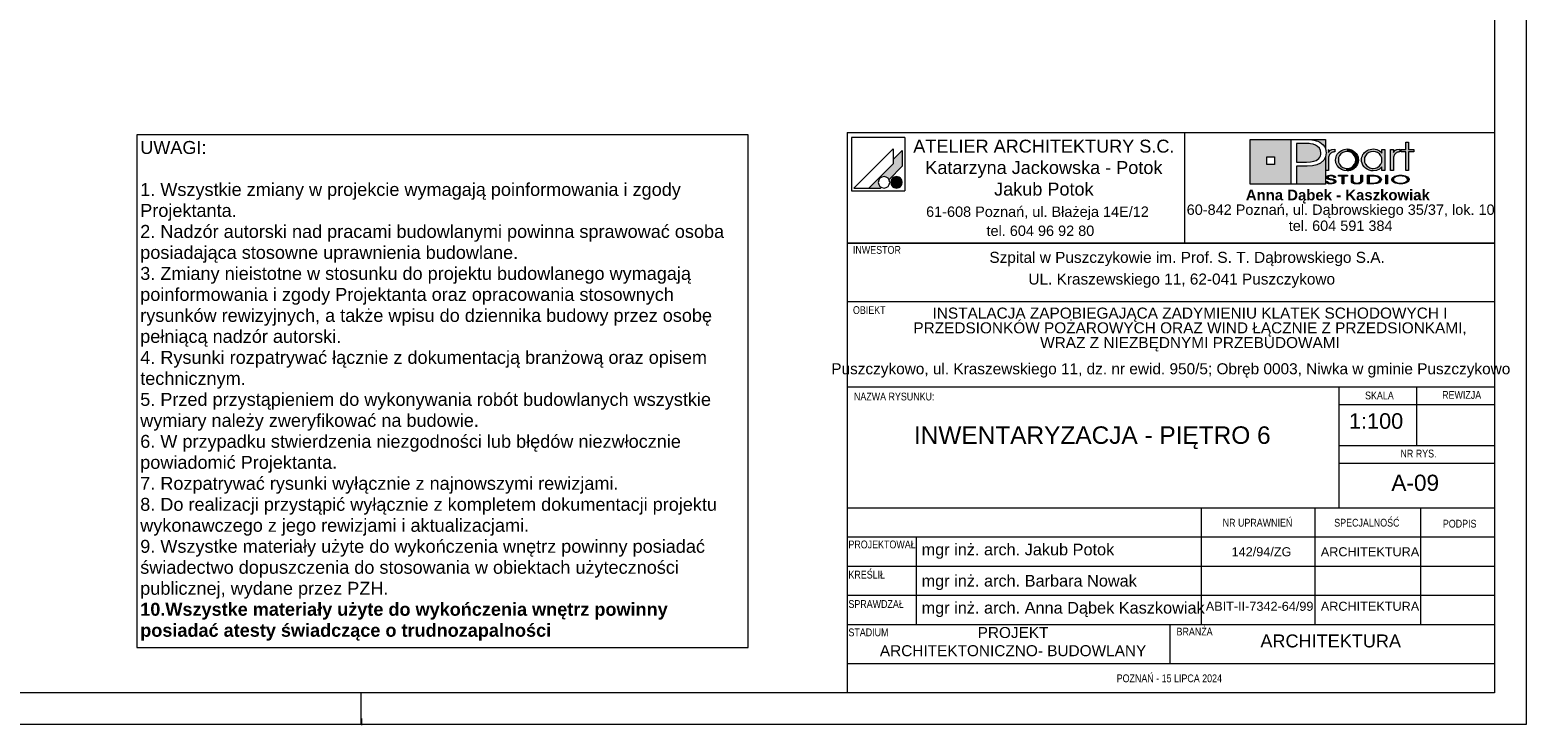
# Paper-space layout 'A-09 INWENTARYZACJA - PIĘTRO 6' of a CAD drawing. Header units: millimetres. Extents: x 0 to 420, y 0 to 297.
# Tile 5 of 8: x 189 to 420, y 0 to 107. Entities that reach past the tile are written whole.
import ezdxf
from ezdxf.xclip import XClip

# ---------------------------------------------------------------- set-up
doc = ezdxf.new("R2010")
doc.units = ezdxf.units.MM
doc.header["$MEASUREMENT"] = 0
doc.header["$XCLIPFRAME"] = 0
doc.layers.add('0_Nr_pióra__2', color=8, linetype='Continuous', lineweight=13)
doc.layers.add('A_Arkusz_Nr_pióra__1', color=7, linetype='Continuous', lineweight=20)
for name, color, linetype, lineweight, true_color in [('0_Nr_pióra__249', 7, 'Continuous', 5, 0x191919), ('A_Arkusz_Nr_pióra__19', 7, 'Continuous', 5, 0x191919), ('A_Arkusz_Nr_pióra__237', 7, 'Continuous', 5, 0x343434), ('A_Arkusz_Nr_pióra__255', 7, 'Continuous', 15, 0x242424)]:
    doc.layers.add(name, color=color, linetype=linetype, lineweight=lineweight, true_color=true_color)
doc.styles.add('STYL_AUTOMATYCZNY_1', font='arial.ttf')
doc.styles.add('STYL_AUTOMATYCZNY_2', font='ARIALN.TTF')
doc.styles.add('STYL_AUTOMATYCZNY_3', font='arial.ttf')

# ---------------------------------------------------------------- blocks, each defined once
blk = doc.blocks.new('Rysunek_3_3', base_point=(-2056.57, -490.62))
at = {"layer": '0_Nr_pióra__2', "color": 8, "linetype": 'Continuous', "lineweight": 13}
for p, q in [((299.78, 91.08), (205.36, 91.08)), ((205.36, 91.08), (205.36, 11.89)), ((299.78, 11.89), (299.78, 91.08)), ((205.36, 11.89), (299.78, 11.89))]:
    blk.add_line(p, q, dxfattribs=at)
at = {"layer": '0_Nr_pióra__2', "color": 8, "linetype": 'Continuous', "lineweight": 13, "insert": (205.86, 90.12), "char_height": 2, "width": 93.4245, "attachment_point": 1, "line_spacing_factor": 0.972584, "style": 'STYL_AUTOMATYCZNY_1'}
blk.add_mtext('\\A1;{\\pql;\\fArial|b0|i0|c238|p0;\\W1.000000;UWAGI:\\P\\pql;\\fArial|b0|i0|c238|p0;\\W1.000000;\\P\\pql;\\fArial|b0|i0|c238|p0;\\W1.000000;1. Wszystkie zmiany w projekcie wymagają poinformowania i zgody Projektanta.\\P\\pql;\\fArial|b0|i0|c238|p0;\\W1.000000;2. Nadzór autorski nad pracami budowlanymi powinna sprawować osoba posiadająca stosowne uprawnienia budowlane.\\P\\pql;\\fArial|b0|i0|c238|p0;\\W1.000000;3. Zmiany nieistotne w stosunku do projektu budowlanego wymagają poinformowania i zgody Projektanta oraz opracowania stosownych rysunków rewizyjnych, a także wpisu do dziennika budowy przez osobę pełniącą nadzór autorski.\\P\\pql;\\fArial|b0|i0|c238|p0;\\W1.000000;4. Rysunki rozpatrywać łącznie z dokumentacją branżową oraz opisem technicznym.\\P\\pql;\\pt3.76365;\\fArial|b0|i0|c238|p0;\\W1.000000;5. Przed przystąpieniem do wykonywania robót budowlanych wszystkie wymiary należy zweryfikować na budowie.\\P\\pql;\\fArial|b0|i0|c238|p0;\\W1.000000;6. W przypadku stwierdzenia niezgodności lub błędów niezwłocznie powiadomić Projektanta.\\P\\pql;\\fArial|b0|i0|c238|p0;\\W1.000000;7. Rozpatrywać rysunki wyłącznie z najnowszymi rewizjami.\\P\\pql;\\fArial|b0|i0|c238|p0;\\W1.000000;8. Do realizacji przystąpić wyłącznie z kompletem dokumentacji projektu wykonawczego z jego rewizjami i aktualizacjami.\\P\\pql;\\fArial|b0|i0|c238|p0;\\W1.000000;9. Wszystke materiały użyte do wykończenia wnętrz powinny posiadać świadectwo dopuszczenia do stosowania w obiektach użyteczności publicznej, wydane przez PZH.\\P\\pql;\\fArial|b1|i0|c238|p0;\\W1.000000;10.Wszystke materiały użyte do wykończenia wnętrz powinny posiadać atesty świadczące o trudnozapalności}', dxfattribs=at)

psp = doc.layouts.new('A-09 INWENTARYZACJA - PIĘTRO 6')

# ---------------------------------------------------------------- hatches: boundary and pattern name
at = {"layer": 'A_Arkusz_Nr_pióra__19', "linetype": 'Continuous', "lineweight": 0, "true_color": 0x131313}
h = psp.add_hatch(color=250, dxfattribs=at)
h.paths.add_polyline_path([(377.36, 90.34), (383.71, 90.34), (383.71, 83.46), (377.36, 83.46)])
h.paths.add_polyline_path([(379.96, 87.69), (381.15, 87.69), (381.15, 86.49), (379.96, 86.49)], flags=0)
for points in [[(389.03, 90.34), (389.02, 88.83), (388.99, 88.95), (388.83, 89.25), (388.63, 89.52), (388.39, 89.75), (388.11, 89.94), (387.83, 90.07), (387.54, 90.17), (387.23, 90.25), (386.87, 90.3), (386.07, 90.33), (386.02, 90.34)], [(386.17, 89.71), (385.71, 89.72), (384.53, 89.72), (384.53, 86.86), (386.06, 86.86), (386.69, 86.89), (387.19, 86.98), (387.59, 87.13), (387.79, 87.26), (387.96, 87.42), (388.11, 87.61), (388.21, 87.83), (388.28, 88.05), (388.3, 88.28), (388.24, 88.67), (388.07, 89), (387.78, 89.3), (387.48, 89.48), (387.12, 89.62), (386.71, 89.69), (386.5, 89.71)], [(384.53, 83.46), (389.03, 83.46), (389.03, 87.7), (388.73, 87.14), (388.24, 86.71), (387.69, 86.45), (387.02, 86.29), (386.24, 86.24), (384.53, 86.24)]]:
    psp.add_hatch(color=250, dxfattribs=at).paths.add_polyline_path(points)
at = {"layer": 'A_Arkusz_Nr_pióra__19', "linetype": 'Continuous', "lineweight": 5, "true_color": 0x191919}
for points in [[(323.6, 88.67), (322.2, 87.26), (322.2, 86.61), (318.43, 82.85), (320.24, 82.85), (320.35, 82.96), (320.22, 83.05), (320.11, 83.16), (320.02, 83.29), (319.96, 83.43), (319.92, 83.58), (319.91, 83.73), (319.92, 83.88), (319.96, 84.03), (320.02, 84.17), (320.11, 84.3), (320.22, 84.4), (320.35, 84.49), (320.49, 84.56), (320.64, 84.6), (320.79, 84.61), (320.94, 84.6), (321.09, 84.56), (321.23, 84.49), (321.36, 84.4), (321.46, 84.3), (321.56, 84.16), (323.6, 86.21), (323.6, 86.51)], [(323.6, 86.21), (323.6, 88.67), (322.2, 87.26), (322.2, 86.61), (318.43, 82.85), (320.24, 82.85), (320.35, 82.96, -1.314777), (321.56, 84.16)], [(389.46, 88.83), (389.02, 88.83), (389.02, 85.58), (389.48, 85.58), (389.49, 87.54, -0.145311), (389.61, 87.99, -0.140329), (390.1, 88.38), (390.45, 88.45), (390.45, 88.88), (390.01, 88.81), (389.68, 88.63), (389.46, 88.34)], [(390.56, 87.22), (390.58, 87.43), (390.63, 87.65), (390.71, 87.86), (390.82, 88.06), (390.95, 88.25), (391.11, 88.41), (391.48, 88.67), (391.88, 88.83), (392.33, 88.89), (392.35, 88.89), (392.33, 88.52), (392.17, 88.51), (392, 88.47), (391.83, 88.41), (391.67, 88.34), (391.53, 88.24), (391.39, 88.13), (391.17, 87.86), (391.04, 87.55), (391, 87.2), (391.04, 86.84), (391.18, 86.52), (391.4, 86.24), (391.68, 86.04), (391.99, 85.91), (392.17, 85.89), (392.15, 85.52), (391.88, 85.55), (391.47, 85.71), (391.11, 85.97), (390.8, 86.33), (390.62, 86.75)], [(392.33, 88.52), (392.68, 88.47), (393, 88.33), (393.29, 88.11), (393.5, 87.85), (393.62, 87.55), (393.67, 87.21), (393.64, 86.96), (394.05, 86.8), (394.07, 86.87), (394.1, 87.2), (394.08, 87.43), (394.03, 87.67), (393.93, 87.91), (393.77, 88.17), (393.56, 88.4), (393.3, 88.6), (393, 88.76), (392.68, 88.85), (392.35, 88.89)], [(400.14, 88.38), (400.05, 88.34), (399.97, 88.29), (399.87, 88.23), (399.76, 88.12), (399.67, 88.01), (399.6, 87.9), (399.56, 87.78), (399.53, 87.63), (399.52, 87.46), (399.52, 85.58), (399.07, 85.58), (399.07, 88.81), (399.5, 88.81), (399.5, 88.34), (399.72, 88.63), (400.05, 88.81), (400.49, 88.88), (400.49, 88.45), (400.36, 88.43), (400.24, 88.41)], [(401.85, 85.58), (401.41, 85.58), (401.41, 88.44), (400.7, 88.44), (400.7, 88.81), (401.41, 88.81), (401.41, 89.94), (401.85, 89.94), (401.85, 88.81), (402.66, 88.81), (402.66, 88.44), (401.85, 88.44)], [(392.86, 85.58), (392.6, 85.52), (392.33, 85.5), (392.15, 85.52), (392.17, 85.89), (392.34, 85.87), (392.69, 85.91), (393, 86.04), (393.28, 86.26), (393.5, 86.53), (393.62, 86.85), (393.64, 86.96), (394.05, 86.8), (393.97, 86.56), (393.8, 86.26), (393.61, 86.03), (393.38, 85.84), (393.12, 85.68)], [(322.36, 84.53), (323.02, 82.9, -0.39153), (321.92, 83.36, -0.418968)], [(322.36, 84.53), (323.02, 82.9, 0.455663), (323.49, 84.15, 0.390402)], [(389.33, 83.87), (389.06, 83.87), (389.08, 83.79), (389.13, 83.71), (389.2, 83.64), (389.28, 83.59), (389.36, 83.56), (389.43, 83.54), (389.48, 83.52), (389.61, 83.49), (389.74, 83.48), (389.82, 83.49), (389.9, 83.48), (390.05, 83.49), (390.24, 83.53), (390.41, 83.6), (390.52, 83.68), (390.59, 83.77), (390.62, 83.87), (390.61, 83.92), (390.58, 83.98), (390.55, 84.03), (390.49, 84.08), (390.44, 84.12), (390.35, 84.16), (390.3, 84.18), (390.2, 84.21), (390.16, 84.22), (390.15, 84.07), (390.19, 84.05), (390.29, 84), (390.34, 83.93), (390.36, 83.86), (390.35, 83.8), (390.31, 83.74), (390.23, 83.68), (390.17, 83.65), (390.11, 83.64), (390.02, 83.61), (389.94, 83.6), (389.87, 83.6), (389.8, 83.6), (389.71, 83.61), (389.63, 83.62), (389.56, 83.64), (389.49, 83.67), (389.45, 83.7), (389.39, 83.74), (389.35, 83.8)], [(390.29, 84.49), (390.55, 84.49), (390.53, 84.59), (390.47, 84.67), (390.35, 84.75), (390.21, 84.81), (390.04, 84.84), (389.85, 84.85), (389.66, 84.84), (389.49, 84.8), (389.34, 84.74), (389.23, 84.67), (389.16, 84.59), (389.14, 84.5), (389.16, 84.4), (389.22, 84.33), (389.32, 84.26), (389.4, 84.22), (389.47, 84.2), (389.53, 84.19), (389.65, 84.16), (389.76, 84.15), (389.88, 84.13), (389.99, 84.11), (390.07, 84.09), (390.15, 84.07), (390.16, 84.22), (390.04, 84.24), (389.88, 84.26), (389.69, 84.3), (389.6, 84.32), (389.52, 84.35), (389.45, 84.39), (389.41, 84.44), (389.4, 84.5), (389.42, 84.57), (389.46, 84.62), (389.54, 84.67), (389.62, 84.7), (389.72, 84.73), (389.81, 84.73), (389.9, 84.73), (389.99, 84.72), (390.07, 84.7), (390.15, 84.67), (390.22, 84.62), (390.27, 84.56)], [(391.85, 83.5), (391.6, 83.5), (391.6, 84.71), (391.02, 84.71), (391.02, 84.83), (392.43, 84.83), (392.43, 84.71), (391.85, 84.71)], [(394.45, 83.6), (394.36, 83.56), (394.25, 83.52), (394.12, 83.5), (393.99, 83.48), (393.86, 83.48), (393.67, 83.49), (393.5, 83.52), (393.34, 83.56), (393.15, 83.67), (393.03, 83.82), (393, 84), (393, 84.83), (393.25, 84.83), (393.25, 84), (393.26, 83.9), (393.31, 83.81), (393.37, 83.74, 0.154269), (393.86, 83.61, 0.149724), (394.34, 83.73), (394.41, 83.81)], [(394.41, 83.81), (394.45, 83.9), (394.46, 84), (394.46, 84.83), (394.72, 84.83), (394.72, 84), (394.7, 83.86), (394.63, 83.74), (394.53, 83.65), (394.45, 83.6)], [(395.76, 83.62), (396.04, 83.62), (396.04, 83.5), (395.51, 83.5), (395.51, 84.83), (396.04, 84.83), (396.04, 84.71), (395.76, 84.71)], [(396.23, 84.83), (396.55, 84.82), (396.75, 84.79), (396.75, 84.66), (396.59, 84.68), (396.38, 84.7), (396.13, 84.71), (396.04, 84.71), (396.04, 84.83)], [(396.74, 83.53), (396.72, 83.53), (396.5, 83.51), (396.25, 83.5), (396.04, 83.5), (396.04, 83.62), (396.13, 83.62), (396.28, 83.62), (396.45, 83.63), (396.53, 83.63), (396.66, 83.65), (396.74, 83.67)], [(397.07, 84.72), (397.23, 84.65), (397.36, 84.58), (397.48, 84.49), (397.57, 84.38), (397.62, 84.27), (397.64, 84.16), (397.61, 84.02), (397.53, 83.89), (397.39, 83.77), (397.25, 83.68), (397.09, 83.62), (396.92, 83.57), (396.74, 83.53), (396.74, 83.67), (396.88, 83.7), (397.07, 83.77), (397.22, 83.87), (397.31, 83.96), (397.37, 84.06), (397.39, 84.17), (397.37, 84.28), (397.3, 84.38), (397.21, 84.47), (397.08, 84.55), (396.93, 84.61), (396.75, 84.66), (396.75, 84.79), (396.83, 84.78)], [(398.57, 83.5), (398.32, 83.5), (398.32, 84.83), (398.57, 84.83)]]:
    psp.add_hatch(color=250, dxfattribs=at).paths.add_polyline_path(points)
h = psp.add_hatch(color=250, dxfattribs=at)
h.paths.add_polyline_path([(397.73, 86.15), (397.36, 85.79), (396.91, 85.57), (396.39, 85.5), (396.06, 85.53), (395.75, 85.61), (395.44, 85.75), (395.18, 85.92), (394.96, 86.14), (394.78, 86.41), (394.66, 86.67), (394.59, 86.93), (394.57, 87.2), (394.58, 87.41), (394.63, 87.61), (394.7, 87.82), (394.79, 88.02), (394.91, 88.19), (395.05, 88.36), (395.24, 88.52), (395.44, 88.65), (395.67, 88.76), (395.91, 88.83), (396.15, 88.87), (396.4, 88.89), (396.67, 88.87), (396.92, 88.81), (397.15, 88.72), (397.37, 88.59), (397.56, 88.43), (397.73, 88.24), (397.73, 88.51), (397.73, 88.81), (398.17, 88.81), (398.17, 87.53), (398.17, 85.58), (397.73, 85.58), (397.73, 85.83)])
h.paths.add_polyline_path([(395.81, 88.38, 0.471077), (395.22, 86.5, 0.494724), (397.4, 86.34, 0.387258), (397.36, 88.1, 0.314042)], flags=0)
h = psp.add_hatch(color=250, dxfattribs=at)
h.paths.add_polyline_path([(400.59, 84.85, 0.130991), (399.56, 84.6, 0.250658), (399.25, 84.17, 0.250617), (399.5, 83.77, 0.141351), (400.59, 83.48, 0.117723), (401.58, 83.7, 0.245905), (401.93, 84.16, 0.237366), (401.68, 84.56, 0.143887)])
h.paths.add_polyline_path([(400.59, 84.73, 0.128597), (399.81, 84.56), (399.72, 84.5), (399.65, 84.45), (399.58, 84.37), (399.54, 84.31), (399.51, 84.24), (399.5, 84.17), (399.53, 84.03), (399.62, 83.91), (399.78, 83.79, 0.126974), (400.59, 83.6, 0.113214), (401.35, 83.76), (401.49, 83.86), (401.58, 83.93), (401.63, 84.01), (401.66, 84.08), (401.67, 84.16), (401.65, 84.26), (401.6, 84.36), (401.52, 84.45), (401.39, 84.55, 0.11716)], flags=0)

# ---------------------------------------------------------------- linework, layer by layer
at = {"layer": '0_Nr_pióra__249', "color": 250, "linetype": 'Continuous', "lineweight": 5, "true_color": 0x191919}
for p, q in [((315.75, 90.68), (315.75, 82.41)), ((324.01, 90.68), (315.75, 90.68)), ((324.01, 90.68), (324.01, 82.41)), ((377.36, 90.34), (389.03, 90.34)), ((377.36, 83.46), (377.36, 90.34)), ((383.71, 83.46), (383.71, 90.34)), ((383.71, 90.34), (385.99, 90.34)), ((385.99, 90.34), (386.46, 90.33)), ((386.46, 90.33), (386.87, 90.3)), ((386.87, 90.3), (387.23, 90.25)), ((387.23, 90.25), (387.54, 90.17)), ((387.54, 90.17), (387.83, 90.07)), ((389.03, 90.34), (389.02, 88.81)), ((322.2, 88.91), (316.13, 82.85)), ((322.2, 88.91), (322.2, 86.61)), ((323.6, 88.67), (322.2, 87.26)), ((323.6, 88.67), (323.6, 86.51)), ((384.53, 89.72), (384.53, 86.86)), ((385.71, 89.72), (384.53, 89.72)), ((386.17, 89.71), (385.71, 89.72)), ((386.5, 89.71), (386.17, 89.71)), ((386.71, 89.69), (386.5, 89.71)), ((387.12, 89.62), (386.71, 89.69)), ((387.48, 89.48), (387.12, 89.62)), ((387.79, 89.29), (387.48, 89.48)), ((388.07, 89), (387.79, 89.29)), ((387.83, 90.07), (388.11, 89.94)), ((388.24, 88.67), (388.07, 89)), ((388.11, 89.94), (388.39, 89.75)), ((388.21, 87.83), (388.28, 88.05)), ((388.3, 88.28), (388.24, 88.67)), ((388.28, 88.05), (388.3, 88.28)), ((388.39, 89.75), (388.63, 89.52)), ((388.63, 89.52), (388.83, 89.25)), ((388.83, 89.25), (388.99, 88.95)), ((388.99, 88.95), (389.08, 88.62)), ((389.12, 88.27), (389.02, 87.66)), ((389.08, 88.62), (389.12, 88.27)), ((389.46, 88.81), (389.46, 88.34)), ((389.46, 88.34), (389.68, 88.63)), ((389.56, 87.9), (389.52, 87.78)), ((389.63, 88.01), (389.56, 87.9)), ((389.72, 88.12), (389.63, 88.01)), ((389.68, 88.63), (390.01, 88.81)), ((389.83, 88.23), (389.72, 88.12)), ((389.92, 88.29), (389.83, 88.23)), ((390.01, 88.34), (389.92, 88.29)), ((390.01, 88.81), (390.45, 88.88)), ((390.1, 88.38), (390.01, 88.34)), ((390.2, 88.41), (390.1, 88.38)), ((390.32, 88.43), (390.2, 88.41)), ((390.45, 88.45), (390.32, 88.43)), ((390.45, 88.88), (390.45, 88.45)), ((390.63, 87.65), (390.71, 87.86)), ((390.71, 87.86), (390.82, 88.06)), ((390.82, 88.06), (390.95, 88.25)), ((390.95, 88.25), (391.11, 88.41)), ((391.17, 87.86), (391.04, 87.55)), ((391.11, 88.41), (391.48, 88.67)), ((391.39, 88.13), (391.17, 87.86)), ((391.53, 88.24), (391.39, 88.13)), ((391.48, 88.67), (391.88, 88.83)), ((391.67, 88.34), (391.53, 88.24)), ((391.83, 88.41), (391.67, 88.34)), ((392, 88.47), (391.83, 88.41)), ((391.88, 88.83), (392.33, 88.89)), ((392.17, 88.51), (392, 88.47)), ((392.34, 88.52), (392.17, 88.51)), ((392.33, 88.89), (392.67, 88.86)), ((392.68, 88.47), (392.34, 88.52)), ((392.67, 88.86), (393, 88.76)), ((393, 88.33), (392.68, 88.47)), ((393, 88.76), (393.3, 88.6)), ((393.29, 88.11), (393, 88.33)), ((393.5, 87.85), (393.29, 88.11)), ((393.3, 88.6), (393.56, 88.4)), ((393.62, 87.55), (393.5, 87.85)), ((393.56, 88.4), (393.77, 88.17)), ((393.77, 88.17), (393.94, 87.9)), ((393.94, 87.9), (394.03, 87.67)), ((394.7, 87.82), (394.79, 88.02)), ((394.79, 88.02), (394.91, 88.19)), ((394.91, 88.19), (395.05, 88.36)), ((395.05, 88.36), (395.24, 88.52)), ((395.41, 88.12), (395.19, 87.85)), ((395.24, 88.52), (395.44, 88.65)), ((395.71, 88.34), (395.41, 88.12)), ((395.44, 88.65), (395.67, 88.76)), ((395.67, 88.76), (395.91, 88.83)), ((396.03, 88.47), (395.71, 88.34)), ((395.91, 88.83), (396.15, 88.87)), ((396.39, 88.52), (396.03, 88.47)), ((396.15, 88.87), (396.4, 88.89)), ((396.75, 88.47), (396.39, 88.52)), ((396.4, 88.89), (396.67, 88.87)), ((396.67, 88.87), (396.92, 88.81)), ((397.06, 88.34), (396.75, 88.47)), ((396.92, 88.81), (397.15, 88.72)), ((397.34, 88.12), (397.06, 88.34)), ((397.15, 88.72), (397.37, 88.59)), ((397.56, 87.85), (397.34, 88.12)), ((397.37, 88.59), (397.56, 88.43)), ((397.56, 88.43), (397.73, 88.24)), ((397.73, 88.24), (397.73, 88.81)), ((397.73, 88.81), (398.17, 88.81)), ((398.17, 88.81), (398.17, 85.58)), ((399.07, 85.58), (399.07, 88.81)), ((399.07, 88.81), (399.5, 88.81)), ((399.5, 88.81), (399.5, 88.34)), ((399.5, 88.34), (399.72, 88.63)), ((399.6, 87.9), (399.56, 87.78)), ((399.67, 88.01), (399.6, 87.9)), ((399.76, 88.12), (399.67, 88.01)), ((399.72, 88.63), (400.05, 88.81)), ((399.87, 88.23), (399.76, 88.12)), ((399.97, 88.29), (399.87, 88.23)), ((400.05, 88.34), (399.97, 88.29)), ((400.05, 88.81), (400.49, 88.88)), ((400.14, 88.38), (400.05, 88.34)), ((400.24, 88.41), (400.14, 88.38)), ((400.36, 88.43), (400.24, 88.41)), ((400.49, 88.45), (400.36, 88.43)), ((400.49, 88.88), (400.49, 88.45)), ((400.7, 88.44), (400.7, 88.81)), ((400.7, 88.81), (401.41, 88.81)), ((401.41, 88.44), (400.7, 88.44)), ((401.41, 88.81), (401.41, 89.94)), ((401.41, 89.94), (401.85, 89.94)), ((401.41, 85.58), (401.41, 88.44)), ((401.85, 89.94), (401.85, 88.81)), ((401.85, 88.81), (402.66, 88.81)), ((402.66, 88.44), (401.85, 88.44)), ((401.85, 88.44), (401.85, 85.58)), ((402.66, 88.81), (402.66, 88.44)), ((322.2, 86.61), (318.43, 82.85)), ((323.6, 86.21), (321.56, 84.16)), ((323.6, 86.51), (323.6, 86.21)), ((379.96, 87.69), (381.15, 87.69)), ((379.96, 87.69), (381.15, 87.69)), ((379.96, 86.49), (379.96, 87.69)), ((381.15, 86.49), (379.96, 86.49)), ((381.15, 87.69), (381.15, 86.49)), ((381.15, 87.69), (381.15, 86.49)), ((384.53, 86.86), (386.06, 86.86)), ((384.53, 86.24), (384.53, 83.46)), ((386.19, 86.24), (384.53, 86.24)), ((386.06, 86.86), (386.69, 86.89)), ((387, 86.29), (386.19, 86.24)), ((386.69, 86.89), (387.19, 86.98)), ((387.69, 86.45), (387, 86.29)), ((387.19, 86.98), (387.59, 87.13)), ((387.59, 87.13), (387.79, 87.26)), ((388.24, 86.71), (387.69, 86.45)), ((387.79, 87.26), (387.96, 87.42)), ((387.96, 87.42), (388.11, 87.61)), ((388.11, 87.61), (388.21, 87.83)), ((388.73, 87.14), (388.24, 86.71)), ((389.02, 87.66), (388.73, 87.14)), ((389.48, 85.58), (389.02, 85.58)), ((389.03, 87.67), (389.03, 83.46)), ((389.49, 87.63), (389.48, 87.46)), ((389.48, 87.46), (389.48, 85.58)), ((389.52, 87.78), (389.49, 87.63)), ((390.56, 87.22), (390.58, 87.43)), ((390.62, 86.75), (390.56, 87.22)), ((390.58, 87.43), (390.63, 87.65)), ((390.8, 86.33), (390.62, 86.75)), ((391.11, 85.97), (390.8, 86.33)), ((391.04, 87.55), (391, 87.2)), ((391, 87.2), (391.04, 86.84)), ((391.04, 86.84), (391.18, 86.52)), ((391.47, 85.71), (391.11, 85.97)), ((391.18, 86.52), (391.4, 86.24)), ((391.4, 86.24), (391.68, 86.04)), ((391.88, 85.55), (391.47, 85.71)), ((391.68, 86.04), (391.99, 85.91)), ((392.33, 85.5), (391.88, 85.55)), ((391.99, 85.91), (392.34, 85.87)), ((392.34, 85.87), (392.69, 85.91)), ((392.86, 85.58), (392.6, 85.52)), ((392.69, 85.91), (393, 86.04)), ((393.12, 85.68), (392.86, 85.58)), ((393, 86.04), (393.28, 86.26)), ((393.38, 85.84), (393.12, 85.68)), ((393.28, 86.26), (393.5, 86.53)), ((393.61, 86.03), (393.38, 85.84)), ((393.5, 86.53), (393.62, 86.85)), ((393.8, 86.26), (393.61, 86.03)), ((393.67, 87.21), (393.62, 87.55)), ((393.62, 86.85), (393.67, 87.21)), ((393.97, 86.56), (393.8, 86.26)), ((394.07, 86.87), (393.97, 86.56)), ((394.03, 87.67), (394.08, 87.43)), ((394.1, 87.2), (394.07, 86.87)), ((394.08, 87.43), (394.1, 87.2)), ((394.57, 87.2), (394.58, 87.41)), ((394.59, 86.93), (394.57, 87.2)), ((394.58, 87.41), (394.63, 87.61)), ((394.66, 86.67), (394.59, 86.93)), ((394.63, 87.61), (394.7, 87.82)), ((394.78, 86.41), (394.66, 86.67)), ((394.96, 86.14), (394.78, 86.41)), ((395.18, 85.92), (394.96, 86.14)), ((395.05, 87.55), (395.01, 87.22)), ((395.01, 87.22), (395.05, 86.87)), ((395.19, 87.85), (395.05, 87.55)), ((395.05, 86.87), (395.18, 86.55)), ((395.18, 86.55), (395.4, 86.28)), ((395.44, 85.75), (395.18, 85.92)), ((395.4, 86.28), (395.53, 86.16)), ((395.75, 85.61), (395.44, 85.75)), ((395.53, 86.16), (395.68, 86.06)), ((395.68, 86.06), (395.85, 85.98)), ((396.06, 85.53), (395.75, 85.61)), ((395.85, 85.98), (396.03, 85.92)), ((396.03, 85.92), (396.21, 85.88)), ((396.21, 85.88), (396.39, 85.87)), ((396.39, 85.87), (396.74, 85.91)), ((396.91, 85.57), (396.39, 85.5)), ((396.74, 85.91), (397.06, 86.05)), ((397.36, 85.79), (396.91, 85.57)), ((397.06, 86.05), (397.34, 86.26)), ((397.34, 86.26), (397.56, 86.54)), ((397.73, 86.15), (397.36, 85.79)), ((397.69, 87.54), (397.56, 87.85)), ((397.56, 86.54), (397.69, 86.85)), ((397.73, 87.19), (397.69, 87.54)), ((397.69, 86.85), (397.73, 87.19)), ((397.73, 85.58), (397.73, 86.15)), ((398.17, 85.58), (397.73, 85.58)), ((399.52, 85.58), (399.07, 85.58)), ((399.53, 87.63), (399.52, 87.46)), ((399.52, 87.46), (399.52, 85.58)), ((399.56, 87.78), (399.53, 87.63)), ((401.85, 85.58), (401.41, 85.58)), ((389.03, 83.46), (377.36, 83.46)), ((384.53, 83.46), (383.71, 83.46)), ((389.08, 83.79), (389.06, 83.87)), ((389.06, 83.87), (389.33, 83.87)), ((389.13, 83.71), (389.08, 83.79)), ((389.2, 83.64), (389.13, 83.71)), ((389.14, 84.5), (389.16, 84.59)), ((389.16, 84.4), (389.14, 84.5)), ((389.16, 84.59), (389.23, 84.67)), ((389.22, 84.33), (389.16, 84.4)), ((389.28, 83.59), (389.2, 83.64)), ((389.32, 84.26), (389.22, 84.33)), ((389.23, 84.67), (389.34, 84.74)), ((389.37, 83.55), (389.28, 83.59)), ((389.37, 84.23), (389.32, 84.26)), ((389.33, 83.87), (389.35, 83.8)), ((389.34, 84.74), (389.49, 84.8)), ((389.35, 83.8), (389.39, 83.74)), ((389.43, 84.21), (389.37, 84.23)), ((389.48, 83.52), (389.37, 83.55)), ((389.39, 83.74), (389.45, 83.7)), ((389.41, 84.56), (389.4, 84.5)), ((389.4, 84.5), (389.41, 84.44)), ((389.46, 84.62), (389.41, 84.56)), ((389.41, 84.44), (389.45, 84.39)), ((389.5, 84.19), (389.43, 84.21)), ((389.45, 84.39), (389.52, 84.35)), ((389.45, 83.7), (389.5, 83.67)), ((389.54, 84.67), (389.46, 84.62)), ((389.59, 83.5), (389.48, 83.52)), ((389.49, 84.8), (389.66, 84.84)), ((389.58, 84.18), (389.5, 84.19)), ((389.5, 83.67), (389.56, 83.64)), ((389.52, 84.35), (389.6, 84.32)), ((389.62, 84.7), (389.54, 84.67)), ((389.56, 83.64), (389.63, 83.62)), ((389.68, 84.16), (389.58, 84.18)), ((389.72, 83.48), (389.59, 83.5)), ((389.6, 84.32), (389.73, 84.29)), ((389.72, 84.73), (389.62, 84.7)), ((389.63, 83.62), (389.7, 83.61)), ((389.66, 84.84), (389.85, 84.85)), ((389.8, 84.14), (389.68, 84.16)), ((389.7, 83.61), (389.77, 83.6)), ((389.83, 84.73), (389.72, 84.73)), ((389.84, 83.48), (389.72, 83.48)), ((389.73, 84.29), (389.89, 84.26)), ((389.77, 83.6), (389.85, 83.6)), ((389.96, 84.12), (389.8, 84.14)), ((389.95, 84.72), (389.83, 84.73)), ((390.05, 83.49), (389.84, 83.48)), ((389.85, 84.85), (390.04, 84.84)), ((389.85, 83.6), (389.92, 83.6)), ((389.89, 84.26), (390.03, 84.24)), ((389.92, 83.6), (389.98, 83.61)), ((390.06, 84.7), (389.95, 84.72)), ((390.09, 84.09), (389.96, 84.12)), ((389.98, 83.61), (390.05, 83.62)), ((390.03, 84.24), (390.13, 84.22)), ((390.04, 84.84), (390.21, 84.81)), ((390.05, 83.62), (390.12, 83.64)), ((390.24, 83.53), (390.05, 83.49)), ((390.15, 84.67), (390.06, 84.7)), ((390.19, 84.05), (390.09, 84.09)), ((390.12, 83.64), (390.18, 83.66)), ((390.13, 84.22), (390.2, 84.21)), ((390.22, 84.62), (390.15, 84.67)), ((390.18, 83.66), (390.23, 83.68)), ((390.29, 84), (390.19, 84.05)), ((390.2, 84.21), (390.25, 84.2)), ((390.21, 84.81), (390.35, 84.75)), ((390.27, 84.56), (390.22, 84.62)), ((390.23, 83.68), (390.3, 83.74)), ((390.41, 83.6), (390.24, 83.53)), ((390.25, 84.2), (390.31, 84.18)), ((390.29, 84.49), (390.27, 84.56)), ((390.55, 84.49), (390.29, 84.49)), ((390.34, 83.93), (390.29, 84)), ((390.3, 83.74), (390.35, 83.8)), ((390.31, 84.18), (390.36, 84.16)), ((390.36, 83.86), (390.34, 83.93)), ((390.35, 84.75), (390.47, 84.67)), ((390.35, 83.8), (390.36, 83.86)), ((390.36, 84.16), (390.44, 84.12)), ((390.52, 83.68), (390.41, 83.6)), ((390.44, 84.12), (390.5, 84.08)), ((390.47, 84.67), (390.53, 84.59)), ((390.5, 84.08), (390.55, 84.03)), ((390.59, 83.77), (390.52, 83.68)), ((390.53, 84.59), (390.55, 84.49)), ((390.55, 84.03), (390.59, 83.98)), ((390.59, 83.98), (390.61, 83.92)), ((390.62, 83.87), (390.59, 83.77)), ((390.61, 83.92), (390.62, 83.87)), ((391.02, 84.71), (391.02, 84.83)), ((391.02, 84.83), (392.43, 84.83)), ((391.6, 84.71), (391.02, 84.71)), ((391.6, 83.5), (391.6, 84.71)), ((391.85, 83.5), (391.6, 83.5)), ((392.43, 84.71), (391.85, 84.71)), ((391.85, 84.71), (391.85, 83.5)), ((392.6, 85.52), (392.33, 85.5)), ((392.43, 84.83), (392.43, 84.71)), ((393, 84.83), (393.25, 84.83)), ((393, 84), (393, 84.83)), ((393.03, 83.82), (393, 84)), ((393.15, 83.67), (393.03, 83.82)), ((393.34, 83.56), (393.15, 83.67)), ((393.25, 84.83), (393.25, 84)), ((393.25, 84), (393.26, 83.9)), ((393.26, 83.9), (393.31, 83.81)), ((393.31, 83.81), (393.38, 83.73)), ((393.5, 83.52), (393.34, 83.56)), ((393.38, 83.73), (393.43, 83.7)), ((393.43, 83.7), (393.5, 83.67)), ((393.5, 83.67), (393.58, 83.64)), ((393.67, 83.49), (393.5, 83.52)), ((393.58, 83.64), (393.67, 83.62)), ((393.67, 83.62), (393.76, 83.61)), ((393.86, 83.48), (393.67, 83.49)), ((393.76, 83.61), (393.86, 83.61)), ((393.86, 83.61), (393.95, 83.61)), ((393.99, 83.48), (393.86, 83.48)), ((393.95, 83.61), (394.04, 83.62)), ((394.12, 83.5), (393.99, 83.48)), ((394.04, 83.62), (394.13, 83.64)), ((394.25, 83.52), (394.12, 83.5)), ((394.13, 83.64), (394.21, 83.67)), ((394.21, 83.67), (394.28, 83.7)), ((394.36, 83.56), (394.25, 83.52)), ((394.28, 83.7), (394.34, 83.73)), ((394.34, 83.73), (394.41, 83.81)), ((394.45, 83.6), (394.36, 83.56)), ((394.41, 83.81), (394.45, 83.9)), ((394.45, 83.9), (394.46, 84)), ((394.53, 83.65), (394.45, 83.6)), ((394.46, 84), (394.46, 84.83)), ((394.46, 84.83), (394.72, 84.83)), ((394.63, 83.74), (394.53, 83.65)), ((394.7, 83.86), (394.63, 83.74)), ((394.72, 84), (394.7, 83.86)), ((394.72, 84.83), (394.72, 84)), ((395.51, 83.5), (395.51, 84.83)), ((395.51, 84.83), (396.04, 84.83)), ((395.51, 83.5), (395.51, 84.83)), ((395.51, 84.83), (396.23, 84.83)), ((396.04, 83.5), (395.51, 83.5)), ((396.25, 83.5), (395.51, 83.5)), ((396.04, 84.71), (395.76, 84.71)), ((395.76, 84.71), (395.76, 83.62)), ((396.13, 84.71), (395.76, 84.71)), ((395.76, 84.71), (395.76, 83.62)), ((395.76, 83.62), (396.04, 83.62)), ((395.76, 83.62), (396.13, 83.62)), ((396.04, 84.83), (396.04, 84.71)), ((396.04, 83.62), (396.04, 83.5)), ((396.39, 85.5), (396.06, 85.53)), ((396.38, 84.7), (396.13, 84.71)), ((396.13, 83.62), (396.35, 83.62)), ((396.23, 84.83), (396.55, 84.82)), ((396.5, 83.51), (396.25, 83.5)), ((396.35, 83.62), (396.53, 83.63)), ((396.59, 84.68), (396.38, 84.7)), ((396.72, 83.53), (396.5, 83.51)), ((396.53, 83.63), (396.68, 83.65)), ((396.55, 84.82), (396.83, 84.78)), ((396.77, 84.65), (396.59, 84.68)), ((396.68, 83.65), (396.89, 83.7)), ((396.92, 83.57), (396.72, 83.53)), ((396.93, 84.61), (396.77, 84.65)), ((396.83, 84.78), (397.07, 84.72)), ((396.89, 83.7), (397.07, 83.77)), ((397.09, 83.62), (396.92, 83.57)), ((397.07, 84.55), (396.93, 84.61)), ((397.07, 84.72), (397.23, 84.65)), ((397.2, 84.48), (397.07, 84.55)), ((397.07, 83.77), (397.22, 83.87)), ((397.25, 83.68), (397.09, 83.62)), ((397.3, 84.38), (397.2, 84.48)), ((397.22, 83.87), (397.31, 83.96)), ((397.23, 84.65), (397.36, 84.58)), ((397.39, 83.77), (397.25, 83.68)), ((397.37, 84.28), (397.3, 84.38)), ((397.31, 83.96), (397.37, 84.06)), ((397.36, 84.58), (397.48, 84.49)), ((397.39, 84.17), (397.37, 84.28)), ((397.37, 84.06), (397.39, 84.17)), ((397.53, 83.89), (397.39, 83.77)), ((397.48, 84.49), (397.57, 84.38)), ((397.61, 84.02), (397.53, 83.89)), ((397.57, 84.38), (397.62, 84.27)), ((397.64, 84.16), (397.61, 84.02)), ((397.62, 84.27), (397.64, 84.16)), ((398.32, 83.5), (398.32, 84.83)), ((398.32, 84.83), (398.57, 84.83)), ((398.32, 83.5), (398.32, 84.83)), ((398.32, 84.83), (398.57, 84.83)), ((398.57, 83.5), (398.32, 83.5)), ((398.57, 83.5), (398.32, 83.5)), ((398.57, 84.83), (398.57, 83.5)), ((398.57, 84.83), (398.57, 83.5)), ((399.25, 84.17), (399.27, 84.29)), ((399.26, 84.07), (399.25, 84.17)), ((399.31, 83.97), (399.26, 84.07)), ((399.27, 84.29), (399.33, 84.39)), ((399.38, 83.87), (399.31, 83.97)), ((399.33, 84.39), (399.42, 84.5)), ((399.5, 83.77), (399.38, 83.87)), ((399.42, 84.5), (399.56, 84.6)), ((399.51, 84.24), (399.5, 84.17)), ((399.5, 84.17), (399.53, 84.03)), ((399.65, 83.67), (399.5, 83.77)), ((399.54, 84.31), (399.51, 84.24)), ((399.53, 84.03), (399.62, 83.91)), ((399.58, 84.37), (399.54, 84.31)), ((399.56, 84.6), (399.73, 84.69)), ((399.64, 84.44), (399.58, 84.37)), ((399.62, 83.91), (399.77, 83.79)), ((399.72, 84.5), (399.64, 84.44)), ((399.84, 83.6), (399.65, 83.67)), ((399.81, 84.56), (399.72, 84.5)), ((399.73, 84.69), (399.93, 84.76)), ((399.77, 83.79), (399.88, 83.74)), ((400.04, 84.66), (399.81, 84.56)), ((400.07, 83.53), (399.84, 83.6)), ((399.88, 83.74), (400, 83.69)), ((399.93, 84.76), (400.14, 84.81)), ((400, 83.69), (400.13, 83.65)), ((400.3, 84.71), (400.04, 84.66)), ((400.33, 83.49), (400.07, 83.53)), ((400.13, 83.65), (400.28, 83.62)), ((400.14, 84.81), (400.35, 84.84)), ((400.28, 83.62), (400.43, 83.6)), ((400.59, 84.73), (400.3, 84.71)), ((400.59, 83.48), (400.33, 83.49)), ((400.35, 84.84), (400.59, 84.85)), ((400.43, 83.6), (400.59, 83.6)), ((400.59, 84.85), (400.85, 84.84)), ((400.76, 84.72), (400.59, 84.73)), ((400.59, 83.6), (400.81, 83.61)), ((400.78, 83.48), (400.59, 83.48)), ((400.93, 84.7), (400.76, 84.72)), ((400.97, 83.51), (400.78, 83.48)), ((400.81, 83.61), (401.01, 83.64)), ((400.85, 84.84), (401.1, 84.8)), ((401.09, 84.67), (400.93, 84.7)), ((401.15, 83.54), (400.97, 83.51)), ((401.01, 83.64), (401.2, 83.7)), ((401.26, 84.61), (401.09, 84.67)), ((401.1, 84.8), (401.34, 84.73)), ((401.31, 83.59), (401.15, 83.54)), ((401.2, 83.7), (401.35, 83.76)), ((401.4, 84.54), (401.26, 84.61)), ((401.45, 83.64), (401.31, 83.59)), ((401.34, 84.73), (401.53, 84.65)), ((401.35, 83.76), (401.48, 83.84)), ((401.52, 84.45), (401.4, 84.54)), ((401.58, 83.7), (401.45, 83.64)), ((401.48, 83.84), (401.58, 83.93)), ((401.6, 84.36), (401.52, 84.45)), ((401.53, 84.65), (401.68, 84.56)), ((401.58, 83.93), (401.63, 84.01)), ((401.77, 83.84), (401.58, 83.7)), ((401.65, 84.26), (401.6, 84.36)), ((401.63, 84.01), (401.66, 84.08)), ((401.67, 84.16), (401.65, 84.26)), ((401.66, 84.08), (401.67, 84.16)), ((401.68, 84.56), (401.8, 84.45)), ((401.89, 84), (401.77, 83.84)), ((401.8, 84.45), (401.87, 84.36)), ((401.87, 84.36), (401.91, 84.27)), ((401.93, 84.16), (401.89, 84)), ((401.91, 84.27), (401.93, 84.16)), ((315.75, 82.41), (324.01, 82.41)), ((316.13, 82.85), (320.24, 82.85)), ((320.35, 82.96), (320.24, 82.85))]:
    psp.add_line(p, q, dxfattribs=at)
for centre, start, end in [((320.79, 83.73), 0, 180), ((320.79, 83.73), 180, 0), ((322.72, 83.73), 0, 180), ((322.72, 83.73), 180, 0)]:
    psp.add_arc(centre, 0.882, start, end, dxfattribs=at)
at = {"layer": 'A_Arkusz_Nr_pióra__1', "color": 7, "linetype": 'Continuous', "lineweight": 20}
for p, q in [((415.1, 292.1), (415.1, 4.9)), ((415.1, 4.9), (29.9, 4.9))]:
    psp.add_line(p, q, dxfattribs=at)
at = {"layer": 'A_Arkusz_Nr_pióra__1', "color": 7, "linetype": 'Continuous', "lineweight": 20, "flags": 128}
psp.add_lwpolyline([(0, 297), (420, 297), (420, 0), (0, 0)], close=True, dxfattribs=at)
at = {"layer": 'A_Arkusz_Nr_pióra__237', "color": 250, "linetype": 'Continuous', "lineweight": 5, "true_color": 0x343434}
for p, q in [((240, 0), (240, 4.9)), ((240.1, -0.1), (240.1, 0.9))]:
    psp.add_line(p, q, dxfattribs=at)
at = {"layer": 'A_Arkusz_Nr_pióra__255', "color": 250, "linetype": 'Continuous', "lineweight": 15, "true_color": 0x242424}
for p, q in [((315.1, 91.43), (415.1, 91.43)), ((315.1, 91.43), (315.1, 74.35)), ((367.22, 91.43), (367.22, 74.35)), ((315.1, 74.35), (415.1, 74.35)), ((315.1, 74.35), (315.1, 4.9)), ((415.1, 74.35), (315.1, 74.35)), ((315.1, 65.35), (415.1, 65.35)), ((315.1, 52.15), (415.1, 52.15)), ((391.1, 33.46), (391.1, 52.15)), ((403.1, 43.06), (403.1, 52.15)), ((391.1, 49.43), (415.1, 49.43)), ((391.1, 43.06), (415.1, 43.06)), ((391.1, 40.34), (415.1, 40.34)), ((315.1, 33.46), (415.1, 33.46)), ((369.85, 15.46), (369.85, 33.46)), ((387.43, 15.46), (387.43, 33.46)), ((403.75, 15.46), (403.75, 33.46)), ((315.1, 28.96), (415.1, 28.96)), ((325.8, 15.46), (325.8, 28.96)), ((315.1, 24.46), (415.1, 24.46)), ((315.1, 19.96), (415.1, 19.96)), ((325.8, 19.96), (415.1, 19.96)), ((315.1, 15.46), (414.96, 15.46)), ((329.1, 15.46), (415.1, 15.46)), ((364.96, 15.46), (364.96, 9.4)), ((315.1, 9.4), (415.1, 9.4)), ((315.1, 9.4), (415.1, 9.4))]:
    psp.add_line(p, q, dxfattribs=at)

# ---------------------------------------------------------------- block references
at = {"color": 37, "linetype": 'Continuous', "lineweight": 5, "true_color": 0x656532}
ref = psp.add_blockref('Rysunek_3_3', (-2056.57, -490.62), dxfattribs=at)
XClip(ref).set_block_clipping_path([(203.9967498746, 10.6200444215), (301.4136613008, 92.6156057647)])

# ---------------------------------------------------------------- texts
at = {"layer": 'A_Arkusz_Nr_pióra__19', "color": 250, "linetype": 'Continuous', "lineweight": 5, "true_color": 0x191919, "attachment_point": 5}
for s, insert, char_height, style in [('\\A1;{\\pqc;\\fArial|b0|i0|c238|p0;\\W1.000000;ATELIER ARCHITEKTURY S.C.}', (345.49, 89.31), 1.9999, 'STYL_AUTOMATYCZNY_1'), ('\\A1;{\\pqc;\\fArial|b0|i0|c238|p0;\\W1.000000;Katarzyna Jackowska - Potok}', (345.49, 85.72), 1.9999, 'STYL_AUTOMATYCZNY_1'), ('\\A1;{\\pqc;\\fArial|b0|i0|c238|p0;\\W1.000000;Jakub Potok}', (345.49, 82.68), 1.9999, 'STYL_AUTOMATYCZNY_1'), ('\\A1;{\\pqc;\\fArial|b1|i0|c238|p0;\\W1.000000;Anna Dąbek - Kaszkowiak}', (390.91, 81.53), 1.6499, 'STYL_AUTOMATYCZNY_3'), ('\\A1;{\\pqc;\\fArial|b0|i0|c238|p0;\\W1.000000;61-608 Poznań, ul. Błażeja 14E/12}', (344.5, 78.96), 1.5999, 'STYL_AUTOMATYCZNY_1'), ('\\A1;{\\pqc;\\fArial|b0|i0|c238|p0;\\W1.000000;tel. 604 96 92 80}', (344.95, 76.24), 1.5999, 'STYL_AUTOMATYCZNY_1')]:
    psp.add_mtext(s, dxfattribs=dict(at, insert=insert, char_height=char_height, style=style))
at = {"layer": 'A_Arkusz_Nr_pióra__19', "color": 250, "linetype": 'Continuous', "lineweight": 5, "true_color": 0x191919, "insert": (391.35, 78.26), "char_height": 1.59993, "attachment_point": 5, "line_spacing_factor": 0.931904, "style": 'STYL_AUTOMATYCZNY_1'}
psp.add_mtext('\\A1;{\\pqc;\\fArial|b0|i0|c238|p0;\\W1.000000;6\\fArial|b0|i0|c238|p0;\\W1.000000;0\\fArial|b0|i0|c238|p0;\\W1.000000;-\\fArial|b0|i0|c238|p0;\\W1.000000;842\\fArial|b0|i0|c238|p0;\\W1.000000; Poznań, ul. Dąbrowskiego \\fArial|b0|i0|c238|p0;\\W1.000000;35/37, lok. 10\\P\\pqc;\\fArial|b0|i0|c238|p0;\\W1.000000;tel. 604 591 384}', dxfattribs=at)
at = {"layer": 'A_Arkusz_Nr_pióra__255', "color": 250, "linetype": 'Continuous', "lineweight": 15, "true_color": 0x242424}
for s, insert, char_height, attachment_point, style in [('\\A1;{\\pql;\\fArial Narrow|b0|i0|c238|p0;\\W1.000000;INWESTOR}', (315.99, 73.29), 1.2, 4, 'STYL_AUTOMATYCZNY_2'), ('\\A1;{\\pql;\\fArial|b0|i0|c238|p0;\\W1.000000;Szpital w Puszczykowie im. Prof. S. T. Dąbrowskiego S.A.}', (337.07, 71.89), 1.7, 4, 'STYL_AUTOMATYCZNY_1'), ('\\A1;{\\pqc;\\fArial|b0|i0|c238|p0;\\W1.000000;UL. Kraszewskiego 11, 62-041 Puszczykowo}', (366.79, 68.54), 1.7, 5, 'STYL_AUTOMATYCZNY_1'), ('\\A1;{\\pql;\\fArial Narrow|b0|i0|c238|p0;\\W1.000000;OBIEKT}', (315.99, 63.99), 1.2, 4, 'STYL_AUTOMATYCZNY_2'), ('\\A1;{\\pql;\\fArial Narrow|b0|i0|c238|p0;\\W1.000000;NAZWA RYSUNKU:}', (316.14, 50.64), 1.2, 4, 'STYL_AUTOMATYCZNY_2'), ('\\A1;{\\pql;\\fArial Narrow|b0|i0|c238|p0;\\W1.000000;SKALA}', (395.12, 50.8), 1.2, 4, 'STYL_AUTOMATYCZNY_2'), ('\\A1;{\\pql;\\fArial Narrow|b0|i0|c238|p0;\\W1.000000;REWIZJA}', (407.03, 50.89), 1.2, 4, 'STYL_AUTOMATYCZNY_2'), ('\\A1;{\\pql;\\fArial|b0|i0|c238|p0;\\W1.000000;1:100}', (392.63, 46.85), 2.3999, 4, 'STYL_AUTOMATYCZNY_1'), ('\\A1;{\\pqc;\\fArial|b0|i0|c238|p0;\\W1.000000;INWENTARYZACJA - PIĘTRO 6}', (352.97, 44.28), 2.7, 5, 'STYL_AUTOMATYCZNY_1'), ('\\A1;{\\pql;\\fArial Narrow|b0|i0|c238|p0;\\W1.000000;NR RYS.}', (400.59, 41.83), 1.2, 4, 'STYL_AUTOMATYCZNY_2'), ('\\A1;{\\pqc;\\fArial|b0|i0|c238|p0;\\W1.000000;A-09}', (402.87, 37.31), 2.5, 5, 'STYL_AUTOMATYCZNY_1'), ('\\A1;{\\pql;\\fArial Narrow|b0|i0|c238|p0;\\W1.000000;NR UPRAWNIEŃ}', (373.12, 31.15), 1.2, 4, 'STYL_AUTOMATYCZNY_2'), ('\\A1;{\\pql;\\fArial Narrow|b0|i0|c238|p0;\\W1.000000;SPECJALNOŚĆ}', (390.36, 31.15), 1.2, 4, 'STYL_AUTOMATYCZNY_2'), ('\\A1;{\\pql;\\fArial Narrow|b0|i0|c238|p0;\\W1.000000;PODPIS}', (407.14, 31), 1.2, 4, 'STYL_AUTOMATYCZNY_2'), ('\\A1;{\\pql;\\fArial Narrow|b0|i0|c238|p0;\\W1.000000;PROJEKTOWAŁ}', (315.29, 27.79), 1.2, 4, 'STYL_AUTOMATYCZNY_2'), ('\\A1;{\\pql;\\fArial|b0|i0|c238|p0;\\W1.000000;mgr inż. arch. Jakub Potok}', (326.6, 26.75), 1.7999, 4, 'STYL_AUTOMATYCZNY_1'), ('\\A1;{\\pql;\\fArial|b0|i0|c238|p0;\\W1.000000;142/94/ZG}', (374.5, 26.66), 1.4, 4, 'STYL_AUTOMATYCZNY_1'), ('\\A1;{\\pql;\\fArial|b0|i0|c238|p0;\\W1.000000;ARCHITEKTURA}', (388.28, 26.66), 1.4, 4, 'STYL_AUTOMATYCZNY_1'), ('\\A1;{\\pql;\\fArial Narrow|b0|i0|c238|p0;\\W1.000000;KREŚLIŁ}', (315.29, 23.13), 1.2, 4, 'STYL_AUTOMATYCZNY_2'), ('\\A1;{\\pql;\\fArial|b0|i0|c238|p0;\\W1.000000;mgr inż. arch. Barbara Nowak}', (326.6, 21.92), 1.7999, 4, 'STYL_AUTOMATYCZNY_1'), ('\\A1;{\\pql;\\fArial Narrow|b0|i0|c238|p0;\\W1.000000;SPRAWDZAŁ}', (315.29, 18.59), 1.2, 4, 'STYL_AUTOMATYCZNY_2'), ('\\A1;{\\pql;\\fArial|b0|i0|c238|p0;\\W1.000000;mgr inż. arch. Anna Dąbek Kaszkowiak }', (326.6, 17.75), 1.7999, 4, 'STYL_AUTOMATYCZNY_1'), ('\\A1;{\\pql;\\fArial|b0|i0|c238|p0;\\W1.000000;ABIT-II-7342-64/99}', (370.51, 18.24), 1.4, 4, 'STYL_AUTOMATYCZNY_1'), ('\\A1;{\\pql;\\fArial|b0|i0|c238|p0;\\W1.000000;ARCHITEKTURA}', (388.28, 18.24), 1.4, 4, 'STYL_AUTOMATYCZNY_1'), ('\\A1;{\\pql;\\fArial Narrow|b0|i0|c238|p0;\\W1.000000;STADIUM}', (315.29, 14.21), 1.2, 4, 'STYL_AUTOMATYCZNY_2'), ('\\A1;{\\pql;\\fArial Narrow|b0|i0|c238|p0;\\W1.000000;BRANŻA}', (365.99, 14.34), 1.2, 4, 'STYL_AUTOMATYCZNY_2'), ('\\A1;{\\pqc;\\fArial|b0|i0|c238|p0;\\W1.000000;ARCHITEKTURA}', (389.81, 12.88), 2, 5, 'STYL_AUTOMATYCZNY_1'), ('\\A1;{\\pql;\\fArial Narrow|b0|i0|c238|p0;\\W1.000000;POZNAŃ - 15 LIPCA 202\\fArial Narrow|b0|i0|c238|p0;\\W1.000000;4}', (356.74, 7.11), 1.19995, 4, 'STYL_AUTOMATYCZNY_2')]:
    psp.add_mtext(s, dxfattribs=dict(at, insert=insert, char_height=char_height, attachment_point=attachment_point, style=style))
at = {"layer": 'A_Arkusz_Nr_pióra__255', "color": 250, "linetype": 'Continuous', "lineweight": 15, "true_color": 0x242424, "char_height": 1.7, "attachment_point": 5, "style": 'STYL_AUTOMATYCZNY_1'}
for s, insert, width, line_spacing_factor in [('\\A1;{\\pqc;\\fArial|b0|i0|c238|p0;\\W1.000000;INSTALACJA ZAPOBIEGAJĄCA ZADYMIENIU KLATEK SCHODOWYCH I PRZEDSIONKÓW POŻAROWYCH ORAZ WIND ŁĄCZNIE Z PRZEDSIONKAMI, WRAZ Z NIEZBĘDNYMI PRZEBUDOWAMI}', (368.07, 61), 92.1354, 0.804067), ('\\A1;{\\pqc;\\fArial|b0|i0|c238|p0;\\W1.000000;Puszczykowo, ul. Kraszewskiego 11, dz. nr ewid. 950/5; Obręb 0003, Niwka w gminie Puszczykowo}', (365.1, 54.68), 100.0009, 0.930913)]:
    psp.add_mtext(s, dxfattribs=dict(at, insert=insert, width=width, line_spacing_factor=line_spacing_factor))
at = {"layer": 'A_Arkusz_Nr_pióra__255', "color": 250, "linetype": 'Continuous', "lineweight": 15, "true_color": 0x242424, "insert": (340.73, 12.78), "char_height": 1.7, "attachment_point": 5, "line_spacing_factor": 0.99104, "style": 'STYL_AUTOMATYCZNY_1'}
psp.add_mtext('\\A1;{\\pqc;\\fArial|b0|i0|c238|p0;\\W1.000000;PROJEKT \\P\\pqc;\\fArial|b0|i0|c238|p0;\\W1.000000;ARCHITEKTONICZNO- BUDOWLANY}', dxfattribs=at)

doc.saveas('drawing.dxf')
